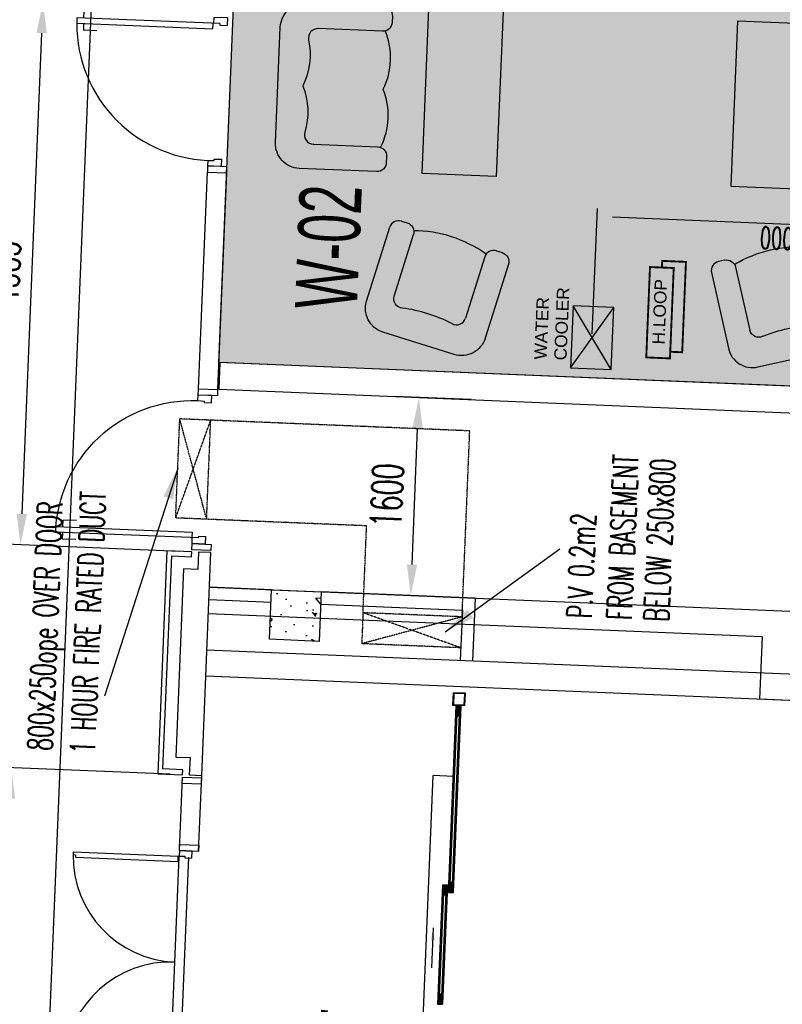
# Model space of a CAD drawing. Header units: millimetres. Extents: x 941089 to 2922714, y 799810 to 1997150.
# Tile 18 of 99: x 954458 to 960613, y 970321 to 978267. Entities that reach past the tile are written whole.
import ezdxf

# ---------------------------------------------------------------- set-up
doc = ezdxf.new("R2010")
doc.units = ezdxf.units.MM
doc.header["$LTSCALE"] = 10
doc.header["$PDMODE"] = 3
doc.header["$PDSIZE"] = 5
doc.linetypes.add('DASHDOT', pattern=[1, 0.5, -0.25, 0, -0.25])
doc.linetypes.add('L - PL-ext-00$0$HIDDEN', pattern=[0.375, 0.25, -0.125])
doc.layers.get('DEFPOINTS').update_dxf_attribs({"color": 21})
for name, color, linetype in [('AREA NET', 21, 'DASHDOT'), ('COLS EXT-00$0$CONC-SECTION', 6, 'Continuous'), ('COLS EXT-00$0$HATCH', 22, 'Continuous'), ('FO-00 - FURN$0$FURNITURE', 22, 'Continuous'), ('FO-00$0$25', 21, 'Continuous'), ('FO-00$0$AREA GROSS', 21, 'Continuous'), ('FO-00$0$DIM FIT OUT', 21, 'Continuous'), ('FO-00$0$FOOTPATH - GEORGES LANE$0$25', 2, 'Continuous'), ('FO-00$0$HEARING LOOP', 3, 'Continuous'), ('FO-00$0$TITLE', 21, 'Continuous'), ('FO-00$0$WATER COOLER', 1, 'Continuous'), ('L - PL-ext-00$0$DIM', 21, 'Continuous'), ('L - PL-ext-00$0$DIMS-MASONARY', 21, 'Continuous'), ('L - PL-ext-00$0$DOOR', 2, 'Continuous'), ('L - PL-ext-00$0$HIDDEN', 1, 'L - PL-ext-00$0$HIDDEN'), ('L - PL-ext-00$0$TEXT-35', 7, 'Continuous'), ('L - PL-ext-00$0$WALL-EXTERNAL', 1, 'Continuous'), ('L - PL-ext-00$0$WALL-INTERNAL', 4, 'Continuous'), ('L - PL-ext-00$0$WINDOW', 2, 'Continuous'), ('L - PL-ext-00$0$WINDOW DIMS', 21, 'Continuous'), ('L - PL-ext-00$0$WINDOW-SCH', 2, 'Continuous'), ('L-PL-00$0$WALL-INTERNAL', 4, 'Continuous'), ('REVISION', 1, 'DASHDOT')]:
    doc.layers.add(name, color=color, linetype=linetype)
doc.styles.add('FO-00$0$Arial', font='ARIAL.TTF')
doc.styles.add('FO-00$0$Standard', font='romans.shx', dxfattribs={"width": 0.6})
doc.styles.add('L - PL-ext-00$0$ROMANS', font='romans.shx', dxfattribs={"width": 0.6})
doc.styles.add('L - PL-ext-00$0$SK-OFFICE-00-ELE REV A$0$STANDARD', font='ARIAL.TTF', dxfattribs={"width": 0.6, "height": 0.2})
doc.styles.add('L - PL-ext-00$0$Standard', font='romans.shx', dxfattribs={"width": 0.6})
doc.dimstyles.new('FO-00$0$ISO-25', dxfattribs={"dimscale": 50, "dimtxt": 3.5, "dimasz": 2.5, "dimexe": 1.25, "dimexo": 0.625, "dimtad": 1, "dimdec": 0, "dimtxsty": 'FO-00$0$Standard', "dimcen": 2.5, "dimclrd": 21, "dimclre": 21, "dimadec": 0, "dimazin": 0, "dimtfac": 1, "dimtdec": 0, "dimtmove": 0, "dimatfit": 3, "dimfxl": 0, "dimarcsym": 0})
doc.dimstyles.new('L - PL-ext-00$0$ROYCETON', dxfattribs={"dimscale": 100, "dimtxt": 2.5, "dimasz": 2.5, "dimexe": 2, "dimexo": 1, "dimgap": 1, "dimtad": 1, "dimdec": 0, "dimtxsty": 'L - PL-ext-00$0$Standard', "dimcen": 2.5, "dimclrd": 256, "dimclre": 256, "dimclrt": 2, "dimaunit": 1, "dimazin": 0, "dimtfac": 1, "dimtdec": 0, "dimtmove": 0, "dimatfit": 3, "dimfxl": 0, "dimarcsym": 0})
doc.dimstyles.new('L - PL-ext-00$0$ROYCETON 1-5', dxfattribs={"dimscale": 5, "dimtxt": 2.5, "dimasz": 2.5, "dimexe": 2, "dimexo": 1, "dimgap": 1, "dimtad": 1, "dimdec": 0, "dimtxsty": 'L - PL-ext-00$0$ROMANS', "dimcen": 0, "dimclrd": 21, "dimclre": 21, "dimclrt": 2, "dimaunit": 1, "dimazin": 0, "dimtfac": 1, "dimtdec": 0, "dimtmove": 0, "dimatfit": 3, "dimfxl": 0, "dimarcsym": 0})

# ---------------------------------------------------------------- blocks, each defined once
blk = doc.blocks.new('COLS EXT-00')
at = {"layer": 'COLS EXT-00$0$HATCH'}
h = blk.add_hatch(dxfattribs=at)
h.set_pattern_fill('AR-CONC', color=256, scale=2, angle=84.01264, style=0)
h.set_pattern_definition([(131.636498, (329.86, -153.9), (84.537704, 355.85757), [38.1, -419.1]), (76.636498, (329.86, -153.9), (-388.30192, -14.15659), [30.48, -335.28]), (182.087498, (336.9, -124.24), (-303.7623, 341.70203), [32.38, -356.18]), (127.820698, (229.34, -139.1), (162.04886, 524.16198), [57.15, -628.65]), (178.272098, (242.84, -95.43), (-420.52623, 541.73646), [48.57, -534.27]), (72.820498, (229.34, -139.1), (-420.52525, 541.73707), [45.72, -502.92]), (102.636498, (261.86, -92.55), (246.461515, 270.25535), [38.1, -419.1]), (47.636498, (261.86, -92.55), (-346.47976, 175.87087), [30.48, -335.28]), (153.087898, (282.4, -70.03), (-100.01918, 446.12552), [32.38, -356.18]), (119.136498, (329.86, -153.89), (-166.413132, 30.709053), [0, -331.216, 0, -340.36, 0, -336.55]), (89.136498, (329.86, -153.89), (-178.792128, 161.361192), [0, -194.056, 0, -323.596, 0, -128.27]), (49.136498, (313.38, -265.97), (50.779711, 266.630705), [0, -127, 0, -396.24, 0, -525.78]), (39.136498, (306, -316.23), (-7.220553, 300.50442), [0, -165.1, 0, -263.144, 0, -373.38])])
h.paths.add_polyline_path([(956891.2, 973650.2), (956491.6, 973666.7), (956475, 973267), (956874.7, 973250.5)])
at = {"layer": 'COLS EXT-00$0$CONC-SECTION', "elevation": 0}
blk.add_lwpolyline([(956475, 973267), (956491.6, 973666.7), (956891.2, 973650.2), (956874.7, 973250.5)], close=True, dxfattribs=at)
blk = doc.blocks.new('FO-00$0$FOOTPATH - GEORGES LANE')
at = {"layer": 'FO-00$0$FOOTPATH - GEORGES LANE$0$25'}
blk.add_lwpolyline([(954362, 964087), (954652, 967316), (955157, 979543), (955672, 990775), (955936.5, 999559.6, 0.611255), (954377.5, 1000418.5)], format="xyb", dxfattribs=at)
blk.add_open_spline([(959064.2, 1003448.7), (958983.7, 1003458.4), (958901.6, 1003468.3), (958734.1, 1003488.1), (958648.7, 1003498), (958474.7, 1003517.6), (958386.1, 1003527.1), (958205.7, 1003545.5), (958113.9, 1003554.3), (957926.9, 1003570.6), (957831.9, 1003578.1), (957656.3, 1003590), (957576.4, 1003594.8), (957414.4, 1003602.8), (957332.2, 1003606), (957165.7, 1003610.6), (957081.3, 1003611.9), (956910.3, 1003612.3), (956823.6, 1003611.4), (956647.9, 1003606.8), (956558.9, 1003603.2), (956378.7, 1003592.7), (956287.5, 1003585.9), (956102.8, 1003568.7), (956009.3, 1003558.2), (955820.4, 1003533.1), (955724.8, 1003518.5), (955616.1, 1003499.3), (955603.9, 1003497.1), (955565.6, 1003490.2), (955539.6, 1003485.3), (955505.3, 1003478.6), (955497, 1003477), (955484.4, 1003474.5), (955480.1, 1003473.6), (955471.5, 1003471.9), (955467.2, 1003471), (955454.3, 1003468.4), (955445.7, 1003466.6), (955419.9, 1003461.3), (955402.8, 1003457.7), (955351.5, 1003446.6), (955317.5, 1003439), (955199.2, 1003411.6), (955115.8, 1003390.5), (954936.2, 1003341.4), (954840.3, 1003312.9), (954651.6, 1003252.4), (954558.8, 1003220.5), (954370.6, 1003151.5), (954275.4, 1003114.3), (954110.1, 1003045.9), (954039.2, 1003015.4), (953899.6, 1002952.7), (953830.7, 1002920.6), (953672.9, 1002844.4), (953584.6, 1002799.8), (953411.3, 1002708.6), (953326.2, 1002662.1), (953159.1, 1002567.4), (953077.1, 1002519.3), (952929.4, 1002429.9), (952863.3, 1002388.9), (952732.9, 1002306.1), (952668.7, 1002264.4), (952520.4, 1002166), (952437, 1002109.2), (952286.3, 1002004.1), (952218.5, 1001955.8), (952084.7, 1001859.1), (952018.8, 1001810.5), (951882.3, 1001708.6), (951811.9, 1001655.1), (951673, 1001548.2), (951604.6, 1001494.9), (951444, 1001368.2), (951352.6, 1001295.1), (951188.8, 1001162.7), (951115.9, 1001103.3), (950972.2, 1000985.5), (950901.4, 1000927.2), (950761.8, 1000811.9), (950693, 1000755), (950557.3, 1000642.8), (950490.4, 1000587.6), (950358.5, 1000479), (950293.4, 1000425.7), (950165.2, 1000321.4), (950102, 1000270.3), (950004.5, 1000192.4), (949969.6, 1000164.6), (949900.3, 1000109.8), (949865.9, 1000082.9), (949825.3, 1000051.2), (949818.6, 1000046.1), (949807.9, 1000037.7), (949803.8, 1000034.5), (949794.8, 1000027.6), (949790, 1000023.9), (949780.4, 1000016.5), (949775.6, 1000012.8), (949761.2, 1000001.6), (949751.5, 999994.2), (949722.5, 999971.9), (949703, 999957), (949644.2, 999912.3), (949604.6, 999882.4), (949524.6, 999822.5), (949484.2, 999792.4), (949373.7, 999710.6), (949302.8, 999658.7), (949158.8, 999553.8), (949085.6, 999500.8), (948937, 999393.5), (948861.5, 999339.2), (948708.6, 999228.8), (948631.1, 999172.8), (948474.1, 999058.7), (948394.6, 999000.6), (948247.1, 998891.7), (948179.4, 998841.3), (948019.8, 998721.3), (947927.5, 998650.9), (947741.3, 998506.2), (947647.4, 998431.8), (947490.9, 998304.8), (947428.6, 998253.5), (947303.8, 998148.7), (947241.2, 998095.2), (947150.6, 998016.4), (947122.7, 997991.9), (947039.1, 997917.8), (946983.3, 997867.5), (946914.4, 997804.1), (946901.4, 997792.1), (946866.5, 997759.7), (946844.7, 997739.3), (946801.4, 997698.4), (946779.8, 997677.9), (946715.3, 997616.2), (946672.7, 997574.8), (946545.9, 997449.7), (946462.8, 997365.2), (946299.4, 997194.1), (946219.1, 997107.6), (946018.3, 996884.9), (945899.7, 996747.5), (945668.9, 996468.7), (945556.7, 996327.2), (945338.6, 996040.8), (945232.7, 995895.8), (945027.1, 995602.6), (944927.3, 995454.4), (944733.8, 995155.4), (944640.1, 995004.4), (944458.6, 994700.2), (944370.8, 994546.9), (944254.6, 994335.7), (944223.7, 994278.6), (944176.5, 994190.1), (944159.9, 994158.8), (944129.8, 994101.4), (944116.2, 994075.4), (944089.2, 994023.2), (944075.8, 993997), (944035.7, 993918.6), (944009.3, 993866.1), (943931.1, 993708.3), (943880.1, 993602.6), (943731.1, 993284), (943636.7, 993069.7), (943406.5, 992513.1), (943278.2, 992168.1), (943046.7, 991470.4), (942943.5, 991117.7), (942845.6, 990733), (942838.4, 990704.5), (942828.7, 990665.5), (942826.1, 990655), (942821, 990634.1), (942818.4, 990623.7), (942810.8, 990592.3), (942805.7, 990571.4), (942790.7, 990508.7), (942780.9, 990466.9), (942768.9, 990415.2), (942766.7, 990405.3), (942762.1, 990385.5), (942759.9, 990375.6), (942753.1, 990345.9), (942748.7, 990326.1), (942735.5, 990266.8), (942726.8, 990227.3), (942701.3, 990108.7), (942685, 990029.8), (942621.2, 989710.6), (942578.8, 989471.2), (942511.7, 989045.6), (942485.2, 988858.9), (942437.4, 988487.1), (942416.2, 988302.1), (942378.3, 987933.8), (942361.7, 987750.6), (942332.5, 987386.2), (942319.9, 987205.1), (942297.9, 986845), (942288.6, 986666.2), (942272.8, 986310.8), (942266.3, 986134.4), (942255.4, 985784.2), (942251.1, 985610.5), (942244, 985265.8), (942241.2, 985095), (942236.9, 984756.3), (942235.2, 984588.6), (942232.5, 984256.5), (942231.5, 984092.1), (942229.4, 983767.1), (942228.5, 983606.4), (942226.1, 983288.9), (942224.8, 983132.2), (942222.6, 982941.4), (942222.2, 982905.4), (942221.2, 982833.6), (942220.8, 982797.8), (942219.2, 982690.2), (942218.1, 982618.6), (942215.7, 982475.3), (942214.4, 982403.7), (942210.2, 982188.8), (942207.1, 982045.4), (942200.5, 981758.2), (942196.9, 981614.2), (942188.3, 981277.4), (942183.1, 981084.1), (942172.7, 980694.5), (942167.5, 980498.1), (942157.5, 980101.5), (942152.6, 979901.2), (942143.9, 979495.6), (942139.9, 979290.3), (942133.3, 978873.9), (942130.7, 978662.7), (942127.4, 978233.8), (942126.6, 978016), (942127.8, 977355.5), (942133.1, 976901.9), (942146.4, 976366.3), (942148.1, 976302), (942150.2, 976228.8), (942150.5, 976220.2), (942151, 976202.9), (942151.2, 976194.3), (942152, 976168.4), (942152.5, 976151), (942154.1, 976098.9), (942155.2, 976063.9), (942158.6, 975958.5), (942161.1, 975887.6), (942167.8, 975710.3), (942172.2, 975603.3), (942182.4, 975386.8), (942188.1, 975277.3), (942201.1, 975056.3), (942208.4, 974944.7), (942224.8, 974719.8), (942233.9, 974606.5), (942254.4, 974378.3), (942265.7, 974263.4), (942287, 974068.4), (942296.2, 973988.7), (942319.8, 973799.6), (942334.6, 973690), (942367.1, 973470), (942384.8, 973359.5), (942420.3, 973156.3), (942437.5, 973063.7), (942474.7, 972878), (942494.6, 972784.9), (942537.3, 972598.1), (942560.1, 972504.3), (942609.2, 972316.4), (942635.4, 972222.1), (942691.6, 972032.9), (942721.7, 971938), (942773.7, 971784.5), (942794.2, 971726.1), (942837.2, 971609), (942859.6, 971550.4), (942912.2, 971418.3), (942943, 971344.7), (943007.8, 971197.5), (943042, 971123.8), (943114, 970976.1), (943152, 970902.2), (943232.1, 970754.5), (943274.2, 970680.7), (943332.6, 970583.8), (943346.9, 970560.6), (943375.8, 970514.3), (943390.5, 970491.1), (943435.3, 970421.8), (943466.1, 970375.6), (943529.6, 970284), (943562.3, 970238.5), (943641.3, 970132.3), (943688.5, 970071.7), (943787.1, 969951.5), (943838.4, 969892), (943923.3, 969798.4), (943955.6, 969763.9), (944003.3, 969714.5), (944018.1, 969699.4), (944048.1, 969669.2), (944063.2, 969654.2), (944109, 969609.4), (944140.2, 969579.7), (944225.4, 969501), (944280.6, 969452.5), (944394.4, 969357.5), (944453, 969311.1), (944556, 969233.8), (944599.5, 969202.3), (944688.3, 969140.8), (944733.5, 969110.7), (944789.1, 969075.2), (944798.8, 969069.1), (944812, 969060.8), (944815.3, 969058.7), (944825.4, 969052.5), (944832.2, 969048.3), (944845.7, 969040), (944852.5, 969035.8), (944872.8, 969023.5), (944886.4, 969015.3), (944910.8, 969000.9), (944921.6, 968994.6), (944938.6, 968984.7), (944945, 968981), (944957.6, 968973.8), (944963.9, 968970.2), (944982.9, 968959.4), (944995.6, 968952.3), (945033.5, 968931.3), (945058.9, 968917.6), (945142.9, 968873.4), (945201.7, 968844.2), (945319.1, 968788.9), (945377.8, 968762.9), (945494.8, 968713.9), (945553.3, 968690.9), (945656.7, 968652.5), (945701.9, 968636.6), (945800.2, 968603.5), (945853.2, 968586.7), (945906, 968571)], degree=3, knots=[0, 0, 0, 0, 234.702834, 234.702834, 469.405668, 469.405668, 704.108503, 704.108503, 938.811337, 938.811337, 1173.514171, 1173.514171, 1364.728332, 1364.728332, 1555.942493, 1555.942493, 1747.156654, 1747.156654, 1938.370815, 1938.370815, 2129.584976, 2129.584976, 2320.799137, 2320.799137, 2512.013298, 2512.013298, 2703.227459, 2703.227459, 2727.547958, 2727.547958, 2778.838057, 2778.838057, 2795.121394, 2795.121394, 2803.613658, 2803.613658, 2812.105922, 2812.105922, 2829.090451, 2829.090451, 2863.059508, 2863.059508, 2930.997622, 2930.997622, 3100.299361, 3100.299361, 3300.51428, 3300.51428, 3500.729199, 3500.729199, 3713.272775, 3713.272775, 3876.545401, 3876.545401, 4039.818026, 4039.818026, 4256.178419, 4256.178419, 4472.538811, 4472.538811, 4688.899204, 4688.899204, 4869.023306, 4869.023306, 5049.147408, 5049.147408, 5290.588329, 5290.588329, 5493.601507, 5493.601507, 5696.614685, 5696.614685, 5920.057394, 5920.057394, 6143.500104, 6143.500104, 6452.081421, 6452.081421, 6706.694653, 6706.694653, 6961.307886, 6961.307886, 7215.921118, 7215.921118, 7470.53435, 7470.53435, 7725.147583, 7725.147583, 7979.760815, 7979.760815, 8123.935637, 8123.935637, 8268.110458, 8268.110458, 8296.201918, 8296.201918, 8313.79564, 8313.79564, 8334.203573, 8334.203573, 8354.611505, 8354.611505, 8395.42737, 8395.42737, 8477.059101, 8477.059101, 8640.322561, 8640.322561, 8803.586021, 8803.586021, 9081.962936, 9081.962936, 9360.33985, 9360.33985, 9638.716765, 9638.716765, 9917.093679, 9917.093679, 10195.470593, 10195.470593, 10428.072126, 10428.072126, 10739.080047, 10739.080047, 11050.087968, 11050.087968, 11254.106602, 11254.106602, 11458.125237, 11458.125237, 11548.681984, 11548.681984, 11729.795477, 11729.795477, 11772.150422, 11772.150422, 11843.056553, 11843.056553, 11913.962684, 11913.962684, 12055.774946, 12055.774946, 12339.399469, 12339.399469, 12623.023993, 12623.023993, 13061.153963, 13061.153963, 13499.283933, 13499.283933, 13937.413904, 13937.413904, 14375.543874, 14375.543874, 14813.673844, 14813.673844, 15251.803814, 15251.803814, 15413.520538, 15413.520538, 15501.914849, 15501.914849, 15575.322837, 15575.322837, 15648.730825, 15648.730825, 15795.546801, 15795.546801, 16089.178753, 16089.178753, 16676.442657, 16676.442657, 17600.813178, 17600.813178, 18525.183698, 18525.183698, 18599.255468, 18599.255468, 18626.308182, 18626.308182, 18653.360896, 18653.360896, 18707.466324, 18707.466324, 18815.677181, 18815.677181, 18841.301031, 18841.301031, 18866.92488, 18866.92488, 18918.17258, 18918.17258, 19020.667978, 19020.667978, 19225.658776, 19225.658776, 19850.173817, 19850.173817, 20341.376746, 20341.376746, 20832.579675, 20832.579675, 21323.782603, 21323.782603, 21814.985532, 21814.985532, 22306.188461, 22306.188461, 22797.39139, 22797.39139, 23288.594319, 23288.594319, 23779.797248, 23779.797248, 24271.000176, 24271.000176, 24762.203105, 24762.203105, 25253.406034, 25253.406034, 25744.608963, 25744.608963, 25859.363362, 25859.363362, 25974.11776, 25974.11776, 26203.626558, 26203.626558, 26433.135355, 26433.135355, 26892.15295, 26892.15295, 27351.170545, 27351.170545, 27962.200237, 27962.200237, 28573.22993, 28573.22993, 29184.259622, 29184.259622, 29795.289315, 29795.289315, 30406.319007, 30406.319007, 31017.3487, 31017.3487, 32227.410405, 32227.410405, 32391.5047, 32391.5047, 32413.356188, 32413.356188, 32435.207676, 32435.207676, 32478.910652, 32478.910652, 32566.316605, 32566.316605, 32741.128511, 32741.128511, 32998.963237, 32998.963237, 33256.797963, 33256.797963, 33514.632689, 33514.632689, 33772.467416, 33772.467416, 34030.302142, 34030.302142, 34207.644214, 34207.644214, 34449.154665, 34449.154665, 34690.665115, 34690.665115, 34891.495878, 34891.495878, 35092.326642, 35092.326642, 35293.157405, 35293.157405, 35493.988168, 35493.988168, 35694.818931, 35694.818931, 35817.94031, 35817.94031, 35941.06169, 35941.06169, 36094.859047, 36094.859047, 36248.656405, 36248.656405, 36402.453762, 36402.453762, 36556.25112, 36556.25112, 36604.649362, 36604.649362, 36653.047604, 36653.047604, 36749.844089, 36749.844089, 36845.82658, 36845.82658, 36974.982695, 36974.982695, 37104.13881, 37104.13881, 37180.359897, 37180.359897, 37214.23804, 37214.23804, 37248.116184, 37248.116184, 37315.872472, 37315.872472, 37430.008062, 37430.008062, 37544.143653, 37544.143653, 37625.113438, 37625.113438, 37706.083224, 37706.083224, 37723.16139, 37723.16139, 37729.031804, 37729.031804, 37740.772632, 37740.772632, 37752.513461, 37752.513461, 37775.995117, 37775.995117, 37794.409592, 37794.409592, 37805.222714, 37805.222714, 37816.035836, 37816.035836, 37837.662079, 37837.662079, 37880.914566, 37880.914566, 37980.797523, 37980.797523, 38080.68048, 38080.68048, 38180.563436, 38180.563436, 38258.363043, 38258.363043, 38350.506975, 38350.506975, 38350.506975, 38350.506975], dxfattribs=at)
blk = doc.blocks.new('*D423')
at = {"layer": 'DEFPOINTS', "color": 0}
for p in [(962116.7, 976558.3), (959078.7, 975701.7, 0), (962076.2, 975577.8)]:
    blk.add_point(p, dxfattribs=at)
at = {"layer": 'FO-00$0$DIM FIT OUT', "color": 21, "lineweight": -2}
for p, q in [((959080, 975732.9), (959121.8, 976744.6)), ((959244.1, 976677), (961991.8, 976563.5)), ((962077.5, 975609), (962119.3, 976620.8))]:
    blk.add_line(p, q, dxfattribs=at)
at = {"layer": 'FO-00$0$DIM FIT OUT', "color": 21}
for points in [[(959243.3, 976656.2), (959245, 976697.8), (959119.2, 976682.2)], [(961991, 976542.7), (961992.7, 976584.3), (962116.7, 976558.3)]]:
    blk.add_solid(points, dxfattribs=at)
at = {"layer": 'FO-00$0$DIM FIT OUT', "color": 0, "insert": (960613.1, 976501.6), "char_height": 175, "attachment_point": 5, "rotation": 177.63374, "style": 'FO-00$0$Standard'}
blk.add_mtext('3000', dxfattribs=at)
blk = doc.blocks.new('FO-00 - FURN$0$2 SEATER SOFA')
at = {"layer": 'FO-00 - FURN$0$FURNITURE', "flags": 128}
blk.add_lwpolyline([(75, 700), (75, 75), (75, 75, -0.414214), (0, 0), (0, 0.1), (-49.9, 0), (-50, 0, -0.414214), (-125, 75), (-125, 75), (-125, 594.8), (-125, 594.7, 0.488885), (-218.4, 667.4), (-218.4, 667.5, -0.169183), (-591.7, 700), (-591.6, 700, -0.169183), (-964.9, 667.5, 0.488934), (-1058.3, 594.8), (-1058.3, 594.9), (-1058.3, 75), (-1058.3, 75, -0.414214), (-1133.3, 0), (-1133.3, 0.1), (-1183.3, 0.1), (-1183.3, 0, -0.414214), (-1258.3, 75), (-1258.3, 75.1), (-1258.3, 700), (-1258.3, 700, -0.414214), (-1058.3, 900), (-1058.3, 900), (-125, 900.1), (-125, 900, -0.414214), (75, 700), (75, 700)], format="xyb", close=True, dxfattribs=at)
at = {"layer": 'FO-00 - FURN$0$FURNITURE'}
for centre in [(-825, 569.5), (-358.3, 569.5)]:
    blk.add_arc(centre, 569.5, 245.81368, 294.18935, dxfattribs=at)
blk = doc.blocks.new('FO-00 - FURN$0$ARMCHAIR')
at = {"layer": 'FO-00 - FURN$0$FURNITURE', "extrusion": (0, 0, -1)}
for p, q in [((-547.2, 662.5), (56.5, 500.8)), ((-948.2, -61.7), (-792.2, 521.1)), ((-497.3, 442.1), (4.7, 307.5)), ((109.5, 409), (96.6, 360.6)), ((96.6, 360.6), (97.1, 362.5)), ((-151.3, -275.1), (-653.4, -140.7)), ((-203.1, -468.4), (-806.8, -306.6)), ((-98.3, -367), (-111.3, -415.4))]:
    blk.add_line(p, q, dxfattribs=at)
for centre, radius, start, end in [((599, 469.3), 200, 14.99849, 104.99849), ((516.7, 369.6), 75, 0.78529, 104.99849), ((-24.1, 380), 75, 194.99849, 284.99849), ((755, -113.5), 200, 284.99849, 14.99849), ((183.7, -395.9), 75, 194.99849, 284.99849)]:
    blk.add_arc(centre, radius, start, end, dxfattribs=at)
at = {"layer": 'FO-00 - FURN$0$FURNITURE'}
for centre, start, end in [((37, 428.3), 345.00151, 75.00151), ((-634, -68.2), 150.77914, 255.00151), ((-170.7, -347.6), 345.00151, 75.00151)]:
    blk.add_arc(centre, 75, start, end, dxfattribs=at)
for centre, major_axis, ratio, start_param, end_param in [((-1178.8, 312.3), (-219.2, -818.2), 0.672379, 1.322569, 1.819337), ((-547.9, 155.6), (-198, -739.1), 0.744338, 1.148639, 1.969873)]:
    blk.add_ellipse(centre, major_axis=major_axis, ratio=ratio, start_param=start_param, end_param=end_param, dxfattribs=at)
blk = doc.blocks.new('FO-00 - FURN')
at = {"layer": 'FO-00 - FURN$0$FURNITURE', "flags": 128}
for points in [[(958360, 978333.6), (958305, 977001.4), (957705.6, 977026.2), (957760.6, 978358.4)], [(960252, 978255.4), (960196.9, 976923.2), (960796.3, 976898.5), (960851.4, 978230.6)]]:
    blk.add_lwpolyline(points, close=True, dxfattribs=at)
at = {"layer": 'FO-00 - FURN$0$FURNITURE', "rotation": 87.63374176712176}
for name, p in [('FO-00 - FURN$0$2 SEATER SOFA', (957466.2, 978295.5)), ('FO-00 - FURN$0$ARMCHAIR', (957942.7, 976516))]:
    blk.add_blockref(name, p, dxfattribs=at)
at = {"layer": 'FO-00 - FURN$0$FURNITURE', "xscale": -1, "rotation": 267.6337417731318}
blk.add_blockref('FO-00 - FURN$0$ARMCHAIR', (960517.9, 976409.6), dxfattribs=at)
blk = doc.blocks.new('L-PL-00')
at = {"layer": 'L-PL-00$0$WALL-INTERNAL'}
for p, q in [((962063.7, 975252.9), (956074.8, 975500.5, 0)), ((956065.9, 975285.6, 0), (962054.9, 975038.1, 0)), ((955989.8, 973687.4, 0), (960674.7, 973493.8, 0)), ((960451, 973287.9, 0), (955980.9, 973472.6, 0)), ((960451, 973287.9, 0), (960430.2, 972783.5, 0)), ((961959.1, 972720.3), (960430.2, 972783.5))]:
    blk.add_line(p, q, dxfattribs=at)
blk = doc.blocks.new('*D851')
at = {"layer": 'DEFPOINTS', "color": 0}
for p in [(956027.5, 978352.1, 0), (954464.8, 974029.9), (955850.9, 973972.6, 0)]:
    blk.add_point(p, dxfattribs=at)
at = {"layer": 'L - PL-ext-00$0$WINDOW DIMS', "lineweight": -2}
for p, q in [((955927.6, 978356.2), (954446, 978417.4)), ((954635.5, 978159.4), (954475.1, 974279.7)), ((955751, 973976.7), (954265, 974038.1))]:
    blk.add_line(p, q, dxfattribs=at)
at = {"layer": 'L - PL-ext-00$0$WINDOW DIMS'}
for points in [[(954593.8, 978161.1), (954677.1, 978157.7), (954645.8, 978409.2)], [(954433.5, 974281.4), (954516.8, 974277.9), (954464.8, 974029.9)]]:
    blk.add_solid(points, dxfattribs=at)
at = {"layer": 'L - PL-ext-00$0$WINDOW DIMS', "color": 2, "insert": (954330.5, 976228.8), "char_height": 250, "attachment_point": 5, "rotation": 87.63343, "style": 'L - PL-ext-00$0$Standard'}
blk.add_mtext('4383', dxfattribs=at)
blk = doc.blocks.new('*D852')
at = {"layer": 'DEFPOINTS', "color": 0}
for p in [(954390.5, 972231.4), (955772.2, 972174.3, 0), (955499.6, 965579.9, 0)]:
    blk.add_point(p, dxfattribs=at)
at = {"layer": 'L - PL-ext-00$0$WINDOW DIMS', "lineweight": -2}
for p, q in [((955672.2, 972178.4), (954190.6, 972239.7)), ((954128.3, 965886.8), (954380.1, 971981.6)), ((955399.7, 965584.1), (953918.1, 965645.3))]:
    blk.add_line(p, q, dxfattribs=at)
at = {"layer": 'L - PL-ext-00$0$WINDOW DIMS'}
for points in [[(954338.5, 971983.3), (954421.8, 971979.9), (954390.5, 972231.4)], [(954086.6, 965888.5), (954169.9, 965885.1), (954117.9, 965637)]]:
    blk.add_solid(points, dxfattribs=at)
at = {"layer": 'L - PL-ext-00$0$WINDOW DIMS', "color": 2, "insert": (954029.4, 968943.5), "char_height": 250, "attachment_point": 5, "rotation": 87.63343, "style": 'L - PL-ext-00$0$Standard'}
blk.add_mtext('6600', dxfattribs=at)
blk = doc.blocks.new('L - PL-ext-00$0$A$C41B22558')
at = {"layer": 'L - PL-ext-00$0$DOOR'}
for p, q in [((-913735.6, -982262.4), (-913735.6, -983362.2)), ((-913691.8, -982262.4), (-913735.6, -982262.4)), ((-913691.8, -983416.9), (-913691.8, -982262.4)), ((-913790.4, -982427.4), (-913790.4, -982317.9)), ((-913735.6, -982317.9), (-913790.4, -982317.9)), ((-913691.8, -982317.9), (-913637.1, -982317.9)), ((-913637.1, -982427.4), (-913637.1, -982317.9)), ((-914798.2, -983365.6), (-914843.7, -983365.6)), ((-914843.7, -983475.1), (-914843.7, -983365.6)), ((-913735.6, -983362.2), (-913695.3, -983362.2)), ((-913643.7, -983365.6), (-913692.2, -983365.6)), ((-913643.7, -983475.1), (-913643.7, -983365.6)), ((-914797, -983416.9), (-914785.1, -983416.9)), ((-914785.1, -983416.9), (-914785.1, -983475.1)), ((-913705, -983416.9), (-913705, -983475.1)), ((-913691.8, -983416.9), (-913705, -983416.9)), ((-914785.1, -983475.1), (-914843.7, -983475.1)), ((-913643.7, -983475.1), (-913705, -983475.1))]:
    blk.add_line(p, q, dxfattribs=at)
blk.add_arc((-913695.3, -983364.6, 0), 1103, 92.09759, 182.71819, dxfattribs=at)
blk = doc.blocks.new('L - PL-ext-00$0$A$C65F9728E')
at = {"layer": 'L - PL-ext-00$0$DOOR'}
for p, q in [((-921813.8, -975186.3, 0), (-921793.8, -975186.3, 0)), ((-921793.8, -975186.3, 0), (-921793.8, -975206.3, 0)), ((-920108.6, -975186.3, 0), (-920128.6, -975186.3, 0)), ((-920128.6, -975186.3, 0), (-920128.6, -975206.3, 0)), ((-921793.8, -975206.3, 0), (-921773.8, -975206.3, 0)), ((-920128.6, -975206.3, 0), (-920148.6, -975206.3, 0)), ((-921861.2, -976042.3, 0), (-921816.9, -976042.3, 0)), ((-921861.2, -976042.3, 0), (-921861.2, -976142.3, 0)), ((-921817.2, -976042.3, 0), (-921817.2, -976089.2, 0)), ((-920061.2, -976042.6, 0), (-920105.5, -976042.6, 0)), ((-920105.2, -976042.6, 0), (-920105.2, -976089.5, 0)), ((-920061.2, -976042.6, 0), (-920061.2, -976142.6, 0)), ((-921861.2, -976142.3, 0), (-921805.2, -976142.3, 0)), ((-921817.2, -976089.2, 0), (-921805.2, -976089.2, 0)), ((-921805.2, -976089.2, 0), (-921805.2, -976142.3, 0)), ((-920117.2, -976089.5, 0), (-920117.2, -976142.6, 0)), ((-920105.2, -976089.5, 0), (-920117.2, -976089.5, 0)), ((-920061.2, -976142.6, 0), (-920117.2, -976142.6, 0))]:
    blk.add_line(p, q, dxfattribs=at)
at = {"layer": 'L - PL-ext-00$0$DOOR', "elevation": 0}
for points in [[(-921773.8, -975206.3), (-921774, -976035.6), (-921814, -976035.6), (-921813.8, -975186.3), (-921793.8, -975186.6)], [(-920148.6, -975206.3), (-920148.4, -976035.6), (-920108.4, -976035.6), (-920108.6, -975186.3), (-920128.6, -975186.6)]]:
    blk.add_lwpolyline(points, dxfattribs=at)
at = {"layer": 'L - PL-ext-00$0$DOOR'}
for centre in [(-921817, -976039.3, 0), (-920105.4, -976039.7, 0)]:
    blk.add_circle(centre, 3, dxfattribs=at)
for centre, start, end in [((-921817.2, -976042.3, 0), 0.02196, 88.43512), ((-920105.2, -976042.3, 0), 91.56488, 179.97804)]:
    blk.add_arc(centre, 856, start, end, dxfattribs=at)
blk = doc.blocks.new('*D793')
at = {"layer": 'DEFPOINTS', "color": 0}
for p in [(957680.3, 975218.9), (958201, 975197.4, 0), (958134.9, 973598.6)]:
    blk.add_point(p, dxfattribs=at)
at = {"layer": 'L - PL-ext-00$0$DIMS-MASONARY', "lineweight": -2}
for p, q in [((958101.1, 975201.5), (957480.5, 975227.2)), ((957624.6, 973869.9), (957670, 974969.1)), ((958035, 973602.7), (957414.4, 973628.3))]:
    blk.add_line(p, q, dxfattribs=at)
at = {"layer": 'L - PL-ext-00$0$DIMS-MASONARY'}
for points in [[(957628.4, 974970.9), (957711.6, 974967.4), (957680.3, 975218.9)], [(957582.9, 973871.6), (957666.2, 973868.2), (957614.2, 973620.1)]]:
    blk.add_solid(points, dxfattribs=at)
at = {"layer": 'L - PL-ext-00$0$DIMS-MASONARY', "color": 2, "insert": (957422.5, 974428.8), "char_height": 250, "attachment_point": 5, "rotation": 87.63343, "style": 'L - PL-ext-00$0$Standard'}
blk.add_mtext('1600', dxfattribs=at)
blk = doc.blocks.new('FO-00')
at = {"layer": 'FO-00$0$25'}
blk.add_hatch(color=254, dxfattribs=at).paths.add_polyline_path([(962106.9, 976297.2), (962063.7, 975252.9), (956064.8, 975500.9), (956819.2, 993755.4), (957034, 993746.5), (957074.1, 994715.7), (957029.1, 994717.6), (957254.7, 1000176.3), (961815.3, 999987.8), (961813.4, 999942.9), (962465.1, 999916), (962451.1, 999578.5), (962850.8, 999561.9), (962867.3, 999961.6), (962785.1, 999965), (962791.5, 1000117.6), (969658.5, 999833.8), (969650.2, 999634), (973094.2, 999491.9), (973087, 999317.8), (974330.1, 999266.5), (974344.7, 999639.8), (980603.5, 999381.4), (980588, 999007.9), (981801.1, 998957.8), (981787.3, 998623.7), (982186.9, 998607.2), (982215.9, 999304.8), (988737.4, 999035.2), (988737.4, 999035.2), (988964.3, 999024.2), (988817.7, 995529), (988645, 991316.4), (994995.8, 991065.9), (995186.1, 991058), (994995.8, 991065.9), (994970.9, 990466.4), (995161.3, 990458.5), (994864, 983264.6), (994673.8, 983272.5), (994648.9, 982673), (994839.2, 982665.1), (994537.8, 975370.1), (994353, 975377.8), (994336.4, 974978.1), (994521.2, 974970.4), (994466.7, 973651.6), (994631.5, 973645.2), (994522.9, 970907.8), (989272.4, 971124.4), (989710.8, 981776), (985249.6, 981960.4), (985342.2, 984209.1), (981645.3, 984361.3), (981527.5, 981498.7), (981439.7, 979366.4), (981353.4, 977267.7), (984800.4, 977125.6), (984714.7, 975047.1), (981578.6, 972159.6), (969604.9, 972654.5), (969742.4, 975981.5)])
at = {"layer": 'FO-00$0$AREA GROSS', "color": 3}
blk.add_lwpolyline([(962063.7, 975252.9), (956064.8, 975500.9), (956819.2, 993755.4), (957034, 993746.5), (957074.1, 994715.7), (957029.1, 994717.6), (957254.7, 1000176.3), (961815.3, 999987.8)], dxfattribs=at)
at = {"layer": 'FO-00$0$HEARING LOOP', "const_width": 15}
for points in [[(959641.8, 976267.2), (959644, 976320.8), (959835.6, 976312.9), (959805.4, 975583.4), (959709, 975587.4)], [(959515.3, 975541.7), (959545.4, 976271.2), (959737, 976263.3), (959706.8, 975533.8), (959515.3, 975541.7)]]:
    blk.add_lwpolyline(points, dxfattribs=at)
at = {"layer": 'FO-00$0$HEARING LOOP'}
blk.add_lwpolyline([(959706.8, 975533.8), (959737, 976263.3), (959545.4, 976271.2), (959515.3, 975541.7)], close=True, dxfattribs=at)
at = {"layer": 'FO-00$0$WATER COOLER'}
for p, q in [((958903.5, 975458.7, 0), (959253.9, 975944.6, 0)), ((959253.9, 975944.6, 0), (958924.2, 975958.3, 0)), ((959233.3, 975445.1, 0), (958924.2, 975958.3, 0))]:
    blk.add_line(p, q, dxfattribs=at)
at = {"layer": 'FO-00$0$WATER COOLER', "elevation": 0}
blk.add_lwpolyline([(959233.3, 975445.1), (959253.9, 975944.6), (958924.2, 975958.3), (958903.5, 975458.7)], close=True, dxfattribs=at)
at = {"layer": 'FO-00$0$TITLE', "rotation": 0.0001860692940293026}
blk.add_blockref('FO-00$0$FOOTPATH - GEORGES LANE', (-58.4, 201.5, 0), dxfattribs=at)
at = {"layer": 'FO-00$0$HEARING LOOP', "insert": (959562.6, 975648.6), "char_height": 100, "width": 637.465, "attachment_point": 1, "rotation": 87.63356, "style": 'FO-00$0$Arial'}
blk.add_mtext('H.LOOP', dxfattribs=at)
at = {"layer": 'FO-00$0$WATER COOLER', "style": 'FO-00$0$Arial'}
for s, p in [('COOLER', (958871, 975516.3, 0)), ('WATER ', (958710.5, 975522.9, 0))]:
    blk.add_text(s, height=100, rotation=87.63374, dxfattribs=at).set_placement(p)
at = {"layer": 'FO-00$0$DIM FIT OUT'}
dim = blk.add_linear_dim(base=(962116.7, 976558.3), p1=(959078.7, 975701.7, 0), p2=(962076.2, 975577.8), angle=177.63374, dimstyle='FO-00$0$ISO-25', dxfattribs=at)
dim.commit()
dim.dimension.update_dxf_attribs({"geometry": '*D423', "text_midpoint": (960613.1, 976501.6)})
blk = doc.blocks.new('L - PL-ext-00')
at = {"layer": 'L - PL-ext-00$0$DOOR'}
h = blk.add_hatch(dxfattribs=at)
h.set_pattern_fill('ANSI37', color=9, angle=-2.36657, style=0)
h.set_pattern_definition([(132.633435, (938345.379, 982734.8773), (2.33585377, 2.15044465), []), (42.633435, (938345.379, 982734.8773), (2.15044465, -2.33585377), [])])
h.paths.add_polyline_path([(958010.4, 972728.3), (958010.7, 972733.3), (957993.7, 972734), (957993.5, 972729)])
at = {"layer": 'L - PL-ext-00$0$DIMS-MASONARY'}
for p, q in [((955674.8, 969813.2, 0), (955744.6, 971511.8, 0)), ((955751.9, 969810, 0), (955822.1, 971508.6, 0))]:
    blk.add_line(p, q, dxfattribs=at)
at = {"layer": 'L - PL-ext-00$0$DOOR', "color": 9}
for p, q in [((957919.8, 971224.3, 0), (957982, 972729.5, 0)), ((957930.2, 971223.8, 0), (957992.5, 972729.1, 0)), ((957949.2, 971223, 0), (958011.4, 972728.3, 0)), ((957959.7, 971222.6, 0), (958021.9, 972727.9, 0)), ((957982, 972729.5, 0), (958021.9, 972727.9, 0)), ((957994.6, 972729, 0), (957991, 972643.9, 0)), ((957996.5, 972728.9, 0), (957993, 972643.9, 0)), ((957993.5, 972729, 0), (957993.7, 972734, 0)), ((958010.4, 972728.3, 0), (957993.5, 972729, 0)), ((957998.5, 972728.8, 0), (957995, 972643.8, 0)), ((958000.5, 972728.8, 0), (957997, 972643.7, 0)), ((958002.5, 972728.7, 0), (957999, 972643.6, 0)), ((958004.5, 972728.6, 0), (958001, 972643.5, 0)), ((958006.5, 972728.5, 0), (958003, 972643.4, 0)), ((958008.5, 972728.4, 0), (958004.9, 972643.4, 0)), ((958010.4, 972728.3, 0), (958006.9, 972643.3, 0)), ((958010.4, 972728.3, 0), (958010.7, 972733.3, 0)), ((957643.8, 968486.8, 0), (957795.9, 972166.7, 0)), ((957960.8, 972159.9, 0), (957795.9, 972166.7, 0)), ((957869.9, 971286.4, 0), (957830.1, 970323.2, 0)), ((957880.4, 971285.9, 0), (957840.6, 970322.7, 0)), ((957899.4, 971285.1, 0), (957859.6, 970322, 0)), ((957869.9, 971286.4, 0), (957909.9, 971284.7, 0)), ((957909.9, 971284.7, 0), (957870.1, 970321.5, 0)), ((957882.5, 971285.8, 0), (957879, 971200.8, 0)), ((957884.5, 971285.8, 0), (957881, 971200.7, 0)), ((957886.5, 971285.7, 0), (957883, 971200.6, 0)), ((957888.5, 971285.6, 0), (957885, 971200.5, 0)), ((957890.5, 971285.5, 0), (957887, 971200.5, 0)), ((957892.5, 971285.4, 0), (957889, 971200.4, 0)), ((957894.5, 971285.3, 0), (957890.9, 971200.3, 0)), ((957896.4, 971285.3, 0), (957892.9, 971200.2, 0)), ((957898.4, 971285.2, 0), (957894.9, 971200.1, 0)), ((957932.4, 971223.7, 0), (957935.9, 971308.8, 0)), ((957934.3, 971223.6, 0), (957937.9, 971308.7, 0)), ((957936.3, 971223.6, 0), (957939.8, 971308.6, 0)), ((957938.3, 971223.5, 0), (957941.8, 971308.5, 0)), ((957940.3, 971223.4, 0), (957943.8, 971308.5, 0)), ((957942.3, 971223.3, 0), (957945.8, 971308.4, 0)), ((957944.3, 971223.2, 0), (957947.8, 971308.3, 0)), ((957946.2, 971223.2, 0), (957949.8, 971308.2, 0)), ((957948.2, 971223.1, 0), (957951.7, 971308.1, 0)), ((957919.8, 971224.3), (957959.7, 971222.6)), ((957948.2, 971223.1), (957931.2, 971223.8)), ((957842.7, 970322.7, 0), (957846.2, 970407.7, 0)), ((957844.7, 970322.6, 0), (957848.2, 970407.6, 0)), ((957846.7, 970322.5, 0), (957850.2, 970407.6, 0)), ((957848.7, 970322.4, 0), (957852.2, 970407.5, 0)), ((957850.7, 970322.3, 0), (957854.2, 970407.4, 0)), ((957852.7, 970322.3, 0), (957856.2, 970407.3, 0)), ((957854.6, 970322.2, 0), (957858.2, 970407.2, 0)), ((957856.6, 970322.1, 0), (957860.1, 970407.1, 0)), ((957858.6, 970322, 0), (957862.1, 970407.1, 0)), ((957830.1, 970323.2, 0), (957870.1, 970321.5, 0))]:
    blk.add_line(p, q, dxfattribs=at)
at = {"layer": 'L - PL-ext-00$0$DOOR', "elevation": 0}
for points in [[(957956.3, 972835.7), (957952.2, 972735.8), (958052.1, 972731.6), (958056.2, 972831.5)], [(957962.1, 972829.4), (957958.4, 972741.5), (958046.4, 972737.9), (958050, 972825.8)]]:
    blk.add_lwpolyline(points, close=True, dxfattribs=at)
at = {"layer": 'L - PL-ext-00$0$DOOR', "color": 9, "const_width": 1, "elevation": 0}
for points in [[(957993.5, 972729), (957993.7, 972734)], [(958010.4, 972728.3), (958010.7, 972733.3)]]:
    blk.add_lwpolyline(points, dxfattribs=at)
at = {"layer": 'L - PL-ext-00$0$HIDDEN', "color": 22, "ltscale": 0.4}
for p, q in [((955717.1, 974246.2), (955750.2, 975045.6)), ((955717.1, 974246.2), (956000, 975035.3)), ((955966.9, 974235.8), (955750.2, 975045.6)), ((956000, 975035.3), (955750.2, 975045.6)), ((955966.9, 974235.8), (956000, 975035.3)), ((958090.6, 974948.9, 0), (956000, 975035.3)), ((958028.6, 973448.2, 0), (958090.6, 974948.9, 0)), ((955966.9, 974235.9), (955717.1, 974246.2)), ((957258.1, 974182.5, 0), (955966.9, 974235.8)), ((957229.1, 973481.2), (957258.1, 974182.5, 0)), ((957229.1, 973481.2), (957218.8, 973231.4)), ((958018.3, 973198.4), (957229.1, 973481.2)), ((958028.6, 973448.2, 0), (957229.1, 973481.2)), ((958028.6, 973448.2), (957218.8, 973231.4)), ((958018.3, 973198.4), (957218.8, 973231.4))]:
    blk.add_line(p, q, dxfattribs=at)
at = {"layer": 'L - PL-ext-00$0$WALL-EXTERNAL'}
for p, q in [((955646.7, 973981), (955572.3, 972182.6)), ((955613.9, 972220.9), (955685, 973939.4)), ((955846.5, 973972.8), (955646.7, 973981)), ((955685, 973939.4), (955844.8, 973932.8, 0)), ((955844.8, 973932.8), (955846.5, 973972.8)), ((955773.8, 972214.3, 0), (955613.9, 972220.9)), ((955772.2, 972174.3, 0), (955773.8, 972214.3, 0)), ((955572.3, 972182.6), (955772.2, 972174.3, 0))]:
    blk.add_line(p, q, dxfattribs=at)
at = {"layer": 'L - PL-ext-00$0$WALL-INTERNAL'}
for p, q in [((956074.8, 975500.5, 0), (956065.9, 975285.6, 0)), ((962063.7, 975252.9), (956074.8, 975500.5, 0)), ((956065.9, 975285.6, 0), (962054.9, 975038.1, 0)), ((955901.4, 973970.5), (955895.7, 973830.6, 0)), ((956001.4, 973966.4, 0), (955901.4, 973970.5, 0)), ((955927, 972167.9, 0), (956001.4, 973966.4, 0)), ((955780.8, 973835.4, 0), (955718, 972316.7, 0)), ((955895.7, 973830.6, 0), (955780.8, 973835.4, 0)), ((956491.6, 973666.8), (955990.6, 973687.5)), ((958134.9, 973598.6), (956891.2, 973650.2)), ((955986.4, 973587.6), (956487.4, 973566.8, 0)), ((956887.1, 973550.3), (958030.9, 973502.8)), ((958134.9, 973598.6), (958114, 973094.4)), ((958030.9, 973502.8), (958014.1, 973098.5)), ((955969, 973183), (961967.9, 972935.1)), ((961959.1, 972720.3), (955960.1, 972968.2)), ((955718, 972316.7, 0), (955832.9, 972311.9, 0)), ((955832.9, 972311.9), (955827.1, 972172, 0)), ((955827.1, 972172, 0), (955927, 972167.9, 0))]:
    blk.add_line(p, q, dxfattribs=at)
at = {"layer": 'L - PL-ext-00$0$WINDOW'}
for p, q in [((955900.8, 975288.2, 0), (955973.2, 977039.8)), ((956128.1, 977033.4), (956055.7, 975281.8, 0)), ((955746.7, 971561.7, 0), (955771.2, 972154.2, 0)), ((955901.6, 971555.3, 0), (955927, 972167.9, 0))]:
    blk.add_line(p, q, dxfattribs=at)
at = {"layer": 'L - PL-ext-00$0$WINDOW', "elevation": 0}
for points in [[(955975.2, 977086.6), (955973.1, 977036.7), (956128, 977030.3), (956130, 977080.2)], [(955898.8, 975238.2), (955900.8, 975288.2), (956055.7, 975281.8), (956053.6, 975231.8)], [(955847.2, 973989.3), (955849.2, 974039.2), (956004.1, 974032.8), (956002, 973982.9)], [(955769.1, 972104.2), (955771.2, 972154.2), (955926.2, 972147.8), (955924.1, 972097.8)], [(955746.7, 971561.7), (955748.8, 971611.7), (955903.6, 971605.3), (955901.6, 971555.3)]]:
    blk.add_lwpolyline(points, close=True, dxfattribs=at)
at = {"layer": 'L - PL-ext-00$0$DOOR'}
for name, p, rotation in [('L - PL-ext-00$0$A$C41B22558', (11224.6, 1931755.7), 87.63343472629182), ('L - PL-ext-00$0$A$C65F9728E', (18528.8, 1931141.5), 87.63343472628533)]:
    blk.add_blockref(name, p, dxfattribs=dict(at, rotation=rotation))
at = {"layer": 'L - PL-ext-00$0$DOOR', "xscale": -1, "rotation": 87.63343472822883}
blk.add_blockref('L - PL-ext-00$0$A$C41B22558', (-64404.4, 101780.6), dxfattribs=at)
at = {"layer": 'L - PL-ext-00$0$TEXT-35', "color": 2, "style": 'L - PL-ext-00$0$ROMANS', "width": 0.6}
for s, p in [('FROM BASEMENT ', (959397, 973418.4, 0)), ('BELOW 250x800', (959695.6, 973406.1, 0)), ('1 HOUR FIRE RATED DUCT', (955065.4, 972340.4, 0)), ('800x250ope OVER DOOR', (954721.2, 972365.1, 0)), ('P.V 0.2m2', (959074.3, 973431.8, 0))]:
    blk.add_text(s, height=200, rotation=87.63343, dxfattribs=at).set_placement(p)
at = {"layer": 'L - PL-ext-00$0$WINDOW-SCH', "char_height": 500, "attachment_point": 1, "rotation": 87.63343, "style": 'L - PL-ext-00$0$SK-OFFICE-00-ELE REV A$0$STANDARD'}
for s, insert in [('W-02', (956679.4, 975942.8, 0)), ('W-01', (956405.5, 969313.8, 0))]:
    blk.add_mtext(s, dxfattribs=dict(at, insert=insert))
at = {"layer": 'L - PL-ext-00$0$DIMS-MASONARY'}
dim = blk.add_linear_dim(base=(957680.3, 975218.9), p1=(958134.9, 973598.6), p2=(958201, 975197.4, 0), angle=87.63343, dimstyle='L - PL-ext-00$0$ROYCETON', dxfattribs=at)
dim.commit()
dim.dimension.update_dxf_attribs({"geometry": '*D793', "text_midpoint": (957422.5, 974428.8)})
at = {"layer": 'L - PL-ext-00$0$WINDOW DIMS'}
for base, p1, p2, picture, middle in [((954464.8, 974029.9), (956027.5, 978352.1, 0), (955850.9, 973972.6, 0), '*D851', (954330.5, 976228.8)), ((954390.5, 972231.4), (955499.6, 965579.9, 0), (955772.2, 972174.3, 0), '*D852', (954029.4, 968943.5))]:
    dim = blk.add_linear_dim(base=base, p1=p1, p2=p2, angle=87.63343, dimstyle='L - PL-ext-00$0$ROYCETON', dxfattribs=at)
    dim.commit()
    dim.dimension.update_dxf_attribs({"geometry": picture, "text_midpoint": middle})
at = {"layer": 'L - PL-ext-00$0$DIM'}
blk.add_leader([(957795.9, 970937.3), (957782.6, 970615.2)], dimstyle='L - PL-ext-00$0$ROYCETON 1-5', override={"dimasz": 20, "dimgap": 1, "dimtad": 0}, dxfattribs=at)
at = {"layer": 'L - PL-ext-00$0$DIMS-MASONARY'}
for points in [[(955733.7, 974645.9), (955142.8, 972808.1)], [(957892, 973327.2), (958818, 973996.9)]]:
    blk.add_leader(points, dimstyle='L - PL-ext-00$0$ROYCETON', dxfattribs=at)

msp = doc.modelspace()

# ---------------------------------------------------------------- block references
at = {"layer": 'AREA NET'}
msp.add_blockref('COLS EXT-00', (0, 0), dxfattribs=at)
at = {"layer": 'REVISION'}
for name in ['FO-00 - FURN', 'FO-00', 'L - PL-ext-00', 'L-PL-00']:
    msp.add_blockref(name, (0, 0), dxfattribs=at)

doc.saveas('drawing.dxf')
